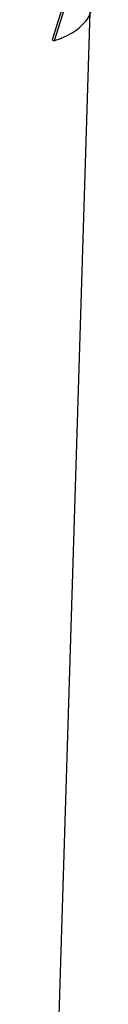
# Paper-space layout '1012-790 Hybird 2way' of a CAD drawing. Header units: millimetres. Extents: x 51 to 2966, y 67 to 3970.
# Tile 95 of 110: x 2431.7 to 2436.62, y 2756.51 to 2842.87. Entities that reach past the tile are written whole.
import ezdxf

# ---------------------------------------------------------------- set-up
doc = ezdxf.new("R2010")
doc.units = ezdxf.units.MM

psp = doc.layouts.new('1012-790 Hybird 2way')

# ---------------------------------------------------------------- linework, layer by layer
at = {"color": 7, "linetype": 'Continuous', "lineweight": 25}
for p, q in [((2435.527, 2848.767), (2433.135, 2841.093)), ((2435.695, 2848.671), (2433.29, 2841.004)), ((2431.699, 2688.97), (2436.456, 2843.538)), ((2433.135, 2841.093), (2433.29, 2841.004))]:
    psp.add_line(p, q, dxfattribs=at)
psp.add_open_spline([(2433.29, 2841.004), (2433.849, 2841.225), (2434.966, 2841.668), (2436.04, 2842.607), (2436.632, 2843.539), (2436.618, 2844.252), (2436.614, 2844.499)], degree=3, knots=[0, 0, 0, 0, 0.279199, 0.558374, 0.847148, 1, 1, 1, 1], dxfattribs=at)

doc.saveas('drawing.dxf')
